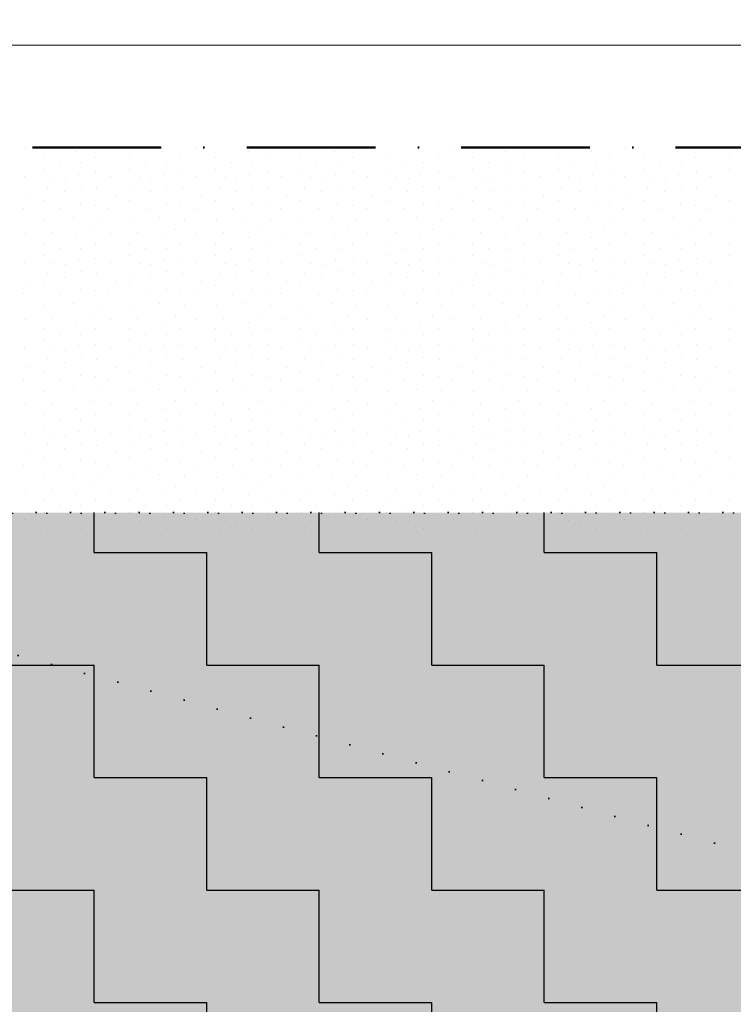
# Model space of a CAD drawing. Header units: millimetres. Extents: x -211955 to 157391, y -241491 to 94238.
# Tile 104 of 138: x 7964 to 9629, y -45416 to -43119. Entities that reach past the tile are written whole.
import ezdxf

# ---------------------------------------------------------------- set-up
doc = ezdxf.new("R2010")
doc.units = ezdxf.units.MM
doc.header["$PDMODE"] = 65
doc.linetypes.add('Cerchovana_1', pattern=[500, 300, -100, 0, -100])
doc.linetypes.add('Teckovana 0.5x_2', pattern=[80, 0, -80])
for name, color, linetype, lineweight in [('XR$2$PŮDORYS 1.NP - STÁVAJÍCÍ_1', 7, 'Continuous', 25), ('XR$3$SITUACE - BOURÁNÍ_1', 7, 'Continuous', 25), ('XR$4$SITUACE - BOURÁNÍ - KOTY_1', 7, 'Continuous', 25)]:
    doc.layers.add(name, color=color, linetype=linetype, lineweight=lineweight)
doc.styles.add('ARIALNARROW', font='ARIALN.TTF')
doc.dimstyles.new('DIMSTYLE_4', dxfattribs={"dimtxt": 250, "dimasz": 300, "dimexe": 0, "dimexo": 0, "dimgap": 125, "dimtad": 2, "dimlfac": 0.001, "dimrnd": 0.05, "dimzin": 4, "dimdsep": 46, "dimtxsty": 'ARIALNARROW', "dimblk1": 'ALL_ML_STRICH', "dimblk2": 'ALL_ML_STRICH', "dimsah": 1, "dimcen": 0, "dimclrd": 6, "dimclre": 6, "dimclrt": 6, "dimadec": 0, "dimazin": 0, "dimtfac": 1, "dimtdec": 0, "dimtix": 1, "dimtmove": 2, "dimatfit": 3, "dimfxl": 0, "dimtzin": 0, "dimlwd": 0, "dimlwe": 18, "dimarcsym": 0})

# ---------------------------------------------------------------- blocks, each defined once
blk = doc.blocks.new('VZOR_0')
at = {"layer": 'XR$3$SITUACE - BOURÁNÍ_1', "color": 204, "linetype": 'Continuous', "lineweight": 13}
for p, q in [((7976.2, -43417.2), (7976.2, -43417.2)), ((8176.2, -43417.2), (8176.2, -43417.2)), ((8376.2, -43417.2), (8376.2, -43417.2)), ((8576.2, -43417.2), (8576.2, -43417.2)), ((8776.2, -43417.2), (8776.2, -43417.2)), ((8976.2, -43417.2), (8976.2, -43417.2)), ((9176.2, -43417.2), (9176.2, -43417.2)), ((9376.2, -43417.2), (9376.2, -43417.2)), ((9576.2, -43417.2), (9576.2, -43417.2)), ((8020, -43440), (8020, -43440)), ((8097.4, -43425.8), (8097.4, -43425.8)), ((8140, -43440), (8140, -43440)), ((8220, -43440), (8220, -43440)), ((8297.4, -43425.8), (8297.4, -43425.8)), ((8340, -43440), (8340, -43440)), ((8420, -43440), (8420, -43440)), ((8497.4, -43425.8), (8497.4, -43425.8)), ((8540, -43440), (8540, -43440)), ((8620, -43440), (8620, -43440)), ((8697.4, -43425.8), (8697.4, -43425.8)), ((8740, -43440), (8740, -43440)), ((8820, -43440), (8820, -43440)), ((8897.4, -43425.8), (8897.4, -43425.8)), ((8940, -43440), (8940, -43440)), ((9020, -43440), (9020, -43440)), ((9097.4, -43425.8), (9097.4, -43425.8)), ((9140, -43440), (9140, -43440)), ((9220, -43440), (9220, -43440)), ((9297.4, -43425.8), (9297.4, -43425.8)), ((9340, -43440), (9340, -43440)), ((9420, -43440), (9420, -43440)), ((9497.4, -43425.8), (9497.4, -43425.8)), ((9540, -43440), (9540, -43440)), ((9620, -43440), (9620, -43440)), ((8020.6, -43468), (8020.6, -43468)), ((8056.8, -43452.4), (8056.8, -43452.4)), ((8106.8, -43453), (8106.8, -43453)), ((8220.6, -43468), (8220.6, -43468)), ((8256.8, -43452.4), (8256.8, -43452.4)), ((8306.8, -43453), (8306.8, -43453)), ((8420.6, -43468), (8420.6, -43468)), ((8456.8, -43452.4), (8456.8, -43452.4)), ((8506.8, -43453), (8506.8, -43453)), ((8620.6, -43468), (8620.6, -43468)), ((8656.8, -43452.4), (8656.8, -43452.4)), ((8706.8, -43453), (8706.8, -43453)), ((8820.6, -43468), (8820.6, -43468)), ((8856.8, -43452.4), (8856.8, -43452.4)), ((8906.8, -43453), (8906.8, -43453)), ((9020.6, -43468), (9020.6, -43468)), ((9056.8, -43452.4), (9056.8, -43452.4)), ((9106.8, -43453), (9106.8, -43453)), ((9220.6, -43468), (9220.6, -43468)), ((9256.8, -43452.4), (9256.8, -43452.4)), ((9306.8, -43453), (9306.8, -43453)), ((9420.6, -43468), (9420.6, -43468)), ((9456.8, -43452.4), (9456.8, -43452.4)), ((9506.8, -43453), (9506.8, -43453)), ((9620.6, -43468), (9620.6, -43468)), ((7975.4, -43484.6), (7975.4, -43484.6)), ((8043.4, -43487.8), (8043.4, -43487.8)), ((8069.8, -43490), (8069.8, -43490)), ((8100, -43480), (8100, -43480)), ((8141.8, -43476.4), (8141.8, -43476.4)), ((8175.4, -43484.6), (8175.4, -43484.6)), ((8243.4, -43487.8), (8243.4, -43487.8)), ((8269.8, -43490), (8269.8, -43490)), ((8300, -43480), (8300, -43480)), ((8341.8, -43476.4), (8341.8, -43476.4)), ((8375.4, -43484.6), (8375.4, -43484.6)), ((8443.4, -43487.8), (8443.4, -43487.8)), ((8469.8, -43490), (8469.8, -43490)), ((8500, -43480), (8500, -43480)), ((8541.8, -43476.4), (8541.8, -43476.4)), ((8575.4, -43484.6), (8575.4, -43484.6)), ((8643.4, -43487.8), (8643.4, -43487.8)), ((8669.8, -43490), (8669.8, -43490)), ((8700, -43480), (8700, -43480)), ((8741.8, -43476.4), (8741.8, -43476.4)), ((8775.4, -43484.6), (8775.4, -43484.6)), ((8843.4, -43487.8), (8843.4, -43487.8)), ((8869.8, -43490), (8869.8, -43490)), ((8900, -43480), (8900, -43480)), ((8941.8, -43476.4), (8941.8, -43476.4)), ((8975.4, -43484.6), (8975.4, -43484.6)), ((9043.4, -43487.8), (9043.4, -43487.8)), ((9069.8, -43490), (9069.8, -43490)), ((9100, -43480), (9100, -43480)), ((9141.8, -43476.4), (9141.8, -43476.4)), ((9175.4, -43484.6), (9175.4, -43484.6)), ((9243.4, -43487.8), (9243.4, -43487.8)), ((9269.8, -43490), (9269.8, -43490)), ((9300, -43480), (9300, -43480)), ((9341.8, -43476.4), (9341.8, -43476.4)), ((9375.4, -43484.6), (9375.4, -43484.6)), ((9443.4, -43487.8), (9443.4, -43487.8)), ((9469.8, -43490), (9469.8, -43490)), ((9500, -43480), (9500, -43480)), ((9541.8, -43476.4), (9541.8, -43476.4)), ((9575.4, -43484.6), (9575.4, -43484.6)), ((8028.8, -43510.4), (8028.8, -43510.4)), ((8107, -43507), (8107, -43507)), ((8142.8, -43511.8), (8142.8, -43511.8)), ((8228.8, -43510.4), (8228.8, -43510.4)), ((8307, -43507), (8307, -43507)), ((8342.8, -43511.8), (8342.8, -43511.8)), ((8428.8, -43510.4), (8428.8, -43510.4)), ((8507, -43507), (8507, -43507)), ((8542.8, -43511.8), (8542.8, -43511.8)), ((8628.8, -43510.4), (8628.8, -43510.4)), ((8707, -43507), (8707, -43507)), ((8742.8, -43511.8), (8742.8, -43511.8)), ((8828.8, -43510.4), (8828.8, -43510.4)), ((8907, -43507), (8907, -43507)), ((8942.8, -43511.8), (8942.8, -43511.8)), ((9028.8, -43510.4), (9028.8, -43510.4)), ((9107, -43507), (9107, -43507)), ((9142.8, -43511.8), (9142.8, -43511.8)), ((9228.8, -43510.4), (9228.8, -43510.4)), ((9307, -43507), (9307, -43507)), ((9342.8, -43511.8), (9342.8, -43511.8)), ((9428.8, -43510.4), (9428.8, -43510.4)), ((9507, -43507), (9507, -43507)), ((9542.8, -43511.8), (9542.8, -43511.8)), ((7987, -43529.6), (7987, -43529.6)), ((8068.8, -43519.8), (8068.8, -43519.8)), ((8187, -43529.6), (8187, -43529.6)), ((8268.8, -43519.8), (8268.8, -43519.8)), ((8387, -43529.6), (8387, -43529.6)), ((8468.8, -43519.8), (8468.8, -43519.8)), ((8587, -43529.6), (8587, -43529.6)), ((8668.8, -43519.8), (8668.8, -43519.8)), ((8787, -43529.6), (8787, -43529.6)), ((8868.8, -43519.8), (8868.8, -43519.8)), ((8987, -43529.6), (8987, -43529.6)), ((9068.8, -43519.8), (9068.8, -43519.8)), ((9187, -43529.6), (9187, -43529.6)), ((9268.8, -43519.8), (9268.8, -43519.8)), ((9387, -43529.6), (9387, -43529.6)), ((9468.8, -43519.8), (9468.8, -43519.8)), ((9587, -43529.6), (9587, -43529.6)), ((7972, -43558.6), (7972, -43558.6)), ((8020, -43540), (8020, -43540)), ((8060, -43560), (8060, -43560)), ((8105.4, -43548.4), (8105.4, -43548.4)), ((8139.8, -43551.8), (8139.8, -43551.8)), ((8172, -43558.6), (8172, -43558.6)), ((8220, -43540), (8220, -43540)), ((8260, -43560), (8260, -43560)), ((8305.4, -43548.4), (8305.4, -43548.4)), ((8339.8, -43551.8), (8339.8, -43551.8)), ((8372, -43558.6), (8372, -43558.6)), ((8420, -43540), (8420, -43540)), ((8460, -43560), (8460, -43560)), ((8505.4, -43548.4), (8505.4, -43548.4)), ((8539.8, -43551.8), (8539.8, -43551.8)), ((8572, -43558.6), (8572, -43558.6)), ((8620, -43540), (8620, -43540)), ((8660, -43560), (8660, -43560)), ((8705.4, -43548.4), (8705.4, -43548.4)), ((8739.8, -43551.8), (8739.8, -43551.8)), ((8772, -43558.6), (8772, -43558.6)), ((8820, -43540), (8820, -43540)), ((8860, -43560), (8860, -43560)), ((8905.4, -43548.4), (8905.4, -43548.4)), ((8939.8, -43551.8), (8939.8, -43551.8)), ((8972, -43558.6), (8972, -43558.6)), ((9020, -43540), (9020, -43540)), ((9060, -43560), (9060, -43560)), ((9105.4, -43548.4), (9105.4, -43548.4)), ((9139.8, -43551.8), (9139.8, -43551.8)), ((9172, -43558.6), (9172, -43558.6)), ((9220, -43540), (9220, -43540)), ((9260, -43560), (9260, -43560)), ((9305.4, -43548.4), (9305.4, -43548.4)), ((9339.8, -43551.8), (9339.8, -43551.8)), ((9372, -43558.6), (9372, -43558.6)), ((9420, -43540), (9420, -43540)), ((9460, -43560), (9460, -43560)), ((9505.4, -43548.4), (9505.4, -43548.4)), ((9539.8, -43551.8), (9539.8, -43551.8)), ((9572, -43558.6), (9572, -43558.6)), ((9620, -43540), (9620, -43540)), ((8090.2, -43580.8), (8090.2, -43580.8)), ((8148.8, -43584.8), (8148.8, -43584.8)), ((8290.2, -43580.8), (8290.2, -43580.8)), ((8348.8, -43584.8), (8348.8, -43584.8)), ((8490.2, -43580.8), (8490.2, -43580.8)), ((8548.8, -43584.8), (8548.8, -43584.8)), ((8690.2, -43580.8), (8690.2, -43580.8)), ((8748.8, -43584.8), (8748.8, -43584.8)), ((8890.2, -43580.8), (8890.2, -43580.8)), ((8948.8, -43584.8), (8948.8, -43584.8)), ((9090.2, -43580.8), (9090.2, -43580.8)), ((9148.8, -43584.8), (9148.8, -43584.8)), ((9290.2, -43580.8), (9290.2, -43580.8)), ((9348.8, -43584.8), (9348.8, -43584.8)), ((9490.2, -43580.8), (9490.2, -43580.8)), ((9548.8, -43584.8), (9548.8, -43584.8)), ((8021.8, -43586), (8021.8, -43586)), ((8221.8, -43586), (8221.8, -43586)), ((8421.8, -43586), (8421.8, -43586)), ((8621.8, -43586), (8621.8, -43586)), ((8821.8, -43586), (8821.8, -43586)), ((9021.8, -43586), (9021.8, -43586)), ((9221.8, -43586), (9221.8, -43586)), ((9421.8, -43586), (9421.8, -43586)), ((9621.8, -43586), (9621.8, -43586)), ((7976.2, -43617.2), (7976.2, -43617.2)), ((8039.6, -43615.6), (8039.6, -43615.6)), ((8097.4, -43625.8), (8097.4, -43625.8)), ((8128, -43608.4), (8128, -43608.4)), ((8176.2, -43617.2), (8176.2, -43617.2)), ((8239.6, -43615.6), (8239.6, -43615.6)), ((8297.4, -43625.8), (8297.4, -43625.8)), ((8328, -43608.4), (8328, -43608.4)), ((8376.2, -43617.2), (8376.2, -43617.2)), ((8439.6, -43615.6), (8439.6, -43615.6)), ((8497.4, -43625.8), (8497.4, -43625.8)), ((8528, -43608.4), (8528, -43608.4)), ((8576.2, -43617.2), (8576.2, -43617.2)), ((8639.6, -43615.6), (8639.6, -43615.6)), ((8697.4, -43625.8), (8697.4, -43625.8)), ((8728, -43608.4), (8728, -43608.4)), ((8776.2, -43617.2), (8776.2, -43617.2)), ((8839.6, -43615.6), (8839.6, -43615.6)), ((8897.4, -43625.8), (8897.4, -43625.8)), ((8928, -43608.4), (8928, -43608.4)), ((8976.2, -43617.2), (8976.2, -43617.2)), ((9039.6, -43615.6), (9039.6, -43615.6)), ((9097.4, -43625.8), (9097.4, -43625.8)), ((9128, -43608.4), (9128, -43608.4)), ((9176.2, -43617.2), (9176.2, -43617.2)), ((9239.6, -43615.6), (9239.6, -43615.6)), ((9297.4, -43625.8), (9297.4, -43625.8)), ((9328, -43608.4), (9328, -43608.4)), ((9376.2, -43617.2), (9376.2, -43617.2)), ((9439.6, -43615.6), (9439.6, -43615.6)), ((9497.4, -43625.8), (9497.4, -43625.8)), ((9528, -43608.4), (9528, -43608.4)), ((9576.2, -43617.2), (9576.2, -43617.2)), ((8020, -43640), (8020, -43640)), ((8056.8, -43652.4), (8056.8, -43652.4)), ((8106.8, -43653), (8106.8, -43653)), ((8140, -43640), (8140, -43640)), ((8220, -43640), (8220, -43640)), ((8256.8, -43652.4), (8256.8, -43652.4)), ((8306.8, -43653), (8306.8, -43653)), ((8340, -43640), (8340, -43640)), ((8420, -43640), (8420, -43640)), ((8456.8, -43652.4), (8456.8, -43652.4)), ((8506.8, -43653), (8506.8, -43653)), ((8540, -43640), (8540, -43640)), ((8620, -43640), (8620, -43640)), ((8656.8, -43652.4), (8656.8, -43652.4)), ((8706.8, -43653), (8706.8, -43653)), ((8740, -43640), (8740, -43640)), ((8820, -43640), (8820, -43640)), ((8856.8, -43652.4), (8856.8, -43652.4)), ((8906.8, -43653), (8906.8, -43653)), ((8940, -43640), (8940, -43640)), ((9020, -43640), (9020, -43640)), ((9056.8, -43652.4), (9056.8, -43652.4)), ((9106.8, -43653), (9106.8, -43653)), ((9140, -43640), (9140, -43640)), ((9220, -43640), (9220, -43640)), ((9256.8, -43652.4), (9256.8, -43652.4)), ((9306.8, -43653), (9306.8, -43653)), ((9340, -43640), (9340, -43640)), ((9420, -43640), (9420, -43640)), ((9456.8, -43652.4), (9456.8, -43652.4)), ((9506.8, -43653), (9506.8, -43653)), ((9540, -43640), (9540, -43640)), ((9620, -43640), (9620, -43640)), ((8020.6, -43668), (8020.6, -43668)), ((8141.8, -43676.4), (8141.8, -43676.4)), ((8220.6, -43668), (8220.6, -43668)), ((8341.8, -43676.4), (8341.8, -43676.4)), ((8420.6, -43668), (8420.6, -43668)), ((8541.8, -43676.4), (8541.8, -43676.4)), ((8620.6, -43668), (8620.6, -43668)), ((8741.8, -43676.4), (8741.8, -43676.4)), ((8820.6, -43668), (8820.6, -43668)), ((8941.8, -43676.4), (8941.8, -43676.4)), ((9020.6, -43668), (9020.6, -43668)), ((9141.8, -43676.4), (9141.8, -43676.4)), ((9220.6, -43668), (9220.6, -43668)), ((9341.8, -43676.4), (9341.8, -43676.4)), ((9420.6, -43668), (9420.6, -43668)), ((9541.8, -43676.4), (9541.8, -43676.4)), ((9620.6, -43668), (9620.6, -43668)), ((7975.4, -43684.6), (7975.4, -43684.6)), ((8043.4, -43687.8), (8043.4, -43687.8)), ((8069.8, -43690), (8069.8, -43690)), ((8100, -43680), (8100, -43680)), ((8175.4, -43684.6), (8175.4, -43684.6)), ((8243.4, -43687.8), (8243.4, -43687.8)), ((8269.8, -43690), (8269.8, -43690)), ((8300, -43680), (8300, -43680)), ((8375.4, -43684.6), (8375.4, -43684.6)), ((8443.4, -43687.8), (8443.4, -43687.8)), ((8469.8, -43690), (8469.8, -43690)), ((8500, -43680), (8500, -43680)), ((8575.4, -43684.6), (8575.4, -43684.6)), ((8643.4, -43687.8), (8643.4, -43687.8)), ((8669.8, -43690), (8669.8, -43690)), ((8700, -43680), (8700, -43680)), ((8775.4, -43684.6), (8775.4, -43684.6)), ((8843.4, -43687.8), (8843.4, -43687.8)), ((8869.8, -43690), (8869.8, -43690)), ((8900, -43680), (8900, -43680)), ((8975.4, -43684.6), (8975.4, -43684.6)), ((9043.4, -43687.8), (9043.4, -43687.8)), ((9069.8, -43690), (9069.8, -43690)), ((9100, -43680), (9100, -43680)), ((9175.4, -43684.6), (9175.4, -43684.6)), ((9243.4, -43687.8), (9243.4, -43687.8)), ((9269.8, -43690), (9269.8, -43690)), ((9300, -43680), (9300, -43680)), ((9375.4, -43684.6), (9375.4, -43684.6)), ((9443.4, -43687.8), (9443.4, -43687.8)), ((9469.8, -43690), (9469.8, -43690)), ((9500, -43680), (9500, -43680)), ((9575.4, -43684.6), (9575.4, -43684.6)), ((8028.8, -43710.4), (8028.8, -43710.4)), ((8068.8, -43719.8), (8068.8, -43719.8)), ((8107, -43707), (8107, -43707)), ((8142.8, -43711.8), (8142.8, -43711.8)), ((8228.8, -43710.4), (8228.8, -43710.4)), ((8268.8, -43719.8), (8268.8, -43719.8)), ((8307, -43707), (8307, -43707)), ((8342.8, -43711.8), (8342.8, -43711.8)), ((8428.8, -43710.4), (8428.8, -43710.4)), ((8468.8, -43719.8), (8468.8, -43719.8)), ((8507, -43707), (8507, -43707)), ((8542.8, -43711.8), (8542.8, -43711.8)), ((8628.8, -43710.4), (8628.8, -43710.4)), ((8668.8, -43719.8), (8668.8, -43719.8)), ((8707, -43707), (8707, -43707)), ((8742.8, -43711.8), (8742.8, -43711.8)), ((8828.8, -43710.4), (8828.8, -43710.4)), ((8868.8, -43719.8), (8868.8, -43719.8)), ((8907, -43707), (8907, -43707)), ((8942.8, -43711.8), (8942.8, -43711.8)), ((9028.8, -43710.4), (9028.8, -43710.4)), ((9068.8, -43719.8), (9068.8, -43719.8)), ((9107, -43707), (9107, -43707)), ((9142.8, -43711.8), (9142.8, -43711.8)), ((9228.8, -43710.4), (9228.8, -43710.4)), ((9268.8, -43719.8), (9268.8, -43719.8)), ((9307, -43707), (9307, -43707)), ((9342.8, -43711.8), (9342.8, -43711.8)), ((9428.8, -43710.4), (9428.8, -43710.4)), ((9468.8, -43719.8), (9468.8, -43719.8)), ((9507, -43707), (9507, -43707)), ((9542.8, -43711.8), (9542.8, -43711.8)), ((7987, -43729.6), (7987, -43729.6)), ((8020, -43740), (8020, -43740)), ((8187, -43729.6), (8187, -43729.6)), ((8220, -43740), (8220, -43740)), ((8387, -43729.6), (8387, -43729.6)), ((8420, -43740), (8420, -43740)), ((8587, -43729.6), (8587, -43729.6)), ((8620, -43740), (8620, -43740)), ((8787, -43729.6), (8787, -43729.6)), ((8820, -43740), (8820, -43740)), ((8987, -43729.6), (8987, -43729.6)), ((9020, -43740), (9020, -43740)), ((9187, -43729.6), (9187, -43729.6)), ((9220, -43740), (9220, -43740)), ((9387, -43729.6), (9387, -43729.6)), ((9420, -43740), (9420, -43740)), ((9587, -43729.6), (9587, -43729.6)), ((9620, -43740), (9620, -43740)), ((7972, -43758.6), (7972, -43758.6)), ((8060, -43760), (8060, -43760)), ((8105.4, -43748.4), (8105.4, -43748.4)), ((8139.8, -43751.8), (8139.8, -43751.8)), ((8172, -43758.6), (8172, -43758.6)), ((8260, -43760), (8260, -43760)), ((8305.4, -43748.4), (8305.4, -43748.4)), ((8339.8, -43751.8), (8339.8, -43751.8)), ((8372, -43758.6), (8372, -43758.6)), ((8460, -43760), (8460, -43760)), ((8505.4, -43748.4), (8505.4, -43748.4)), ((8539.8, -43751.8), (8539.8, -43751.8)), ((8572, -43758.6), (8572, -43758.6)), ((8660, -43760), (8660, -43760)), ((8705.4, -43748.4), (8705.4, -43748.4)), ((8739.8, -43751.8), (8739.8, -43751.8)), ((8772, -43758.6), (8772, -43758.6)), ((8860, -43760), (8860, -43760)), ((8905.4, -43748.4), (8905.4, -43748.4)), ((8939.8, -43751.8), (8939.8, -43751.8)), ((8972, -43758.6), (8972, -43758.6)), ((9060, -43760), (9060, -43760)), ((9105.4, -43748.4), (9105.4, -43748.4)), ((9139.8, -43751.8), (9139.8, -43751.8)), ((9172, -43758.6), (9172, -43758.6)), ((9260, -43760), (9260, -43760)), ((9305.4, -43748.4), (9305.4, -43748.4)), ((9339.8, -43751.8), (9339.8, -43751.8)), ((9372, -43758.6), (9372, -43758.6)), ((9460, -43760), (9460, -43760)), ((9505.4, -43748.4), (9505.4, -43748.4)), ((9539.8, -43751.8), (9539.8, -43751.8)), ((9572, -43758.6), (9572, -43758.6)), ((8021.8, -43786), (8021.8, -43786)), ((8090.2, -43780.8), (8090.2, -43780.8)), ((8148.8, -43784.8), (8148.8, -43784.8)), ((8221.8, -43786), (8221.8, -43786)), ((8290.2, -43780.8), (8290.2, -43780.8)), ((8348.8, -43784.8), (8348.8, -43784.8)), ((8421.8, -43786), (8421.8, -43786)), ((8490.2, -43780.8), (8490.2, -43780.8)), ((8548.8, -43784.8), (8548.8, -43784.8)), ((8621.8, -43786), (8621.8, -43786)), ((8690.2, -43780.8), (8690.2, -43780.8)), ((8748.8, -43784.8), (8748.8, -43784.8)), ((8821.8, -43786), (8821.8, -43786)), ((8890.2, -43780.8), (8890.2, -43780.8)), ((8948.8, -43784.8), (8948.8, -43784.8)), ((9021.8, -43786), (9021.8, -43786)), ((9090.2, -43780.8), (9090.2, -43780.8)), ((9148.8, -43784.8), (9148.8, -43784.8)), ((9221.8, -43786), (9221.8, -43786)), ((9290.2, -43780.8), (9290.2, -43780.8)), ((9348.8, -43784.8), (9348.8, -43784.8)), ((9421.8, -43786), (9421.8, -43786)), ((9490.2, -43780.8), (9490.2, -43780.8)), ((9548.8, -43784.8), (9548.8, -43784.8)), ((9621.8, -43786), (9621.8, -43786)), ((8128, -43808.4), (8128, -43808.4)), ((8328, -43808.4), (8328, -43808.4)), ((8528, -43808.4), (8528, -43808.4)), ((8728, -43808.4), (8728, -43808.4)), ((8928, -43808.4), (8928, -43808.4)), ((9128, -43808.4), (9128, -43808.4)), ((9328, -43808.4), (9328, -43808.4)), ((9528, -43808.4), (9528, -43808.4)), ((7976.2, -43817.2), (7976.2, -43817.2)), ((8039.6, -43815.6), (8039.6, -43815.6)), ((8097.4, -43825.8), (8097.4, -43825.8)), ((8176.2, -43817.2), (8176.2, -43817.2)), ((8239.6, -43815.6), (8239.6, -43815.6)), ((8297.4, -43825.8), (8297.4, -43825.8)), ((8376.2, -43817.2), (8376.2, -43817.2)), ((8439.6, -43815.6), (8439.6, -43815.6)), ((8497.4, -43825.8), (8497.4, -43825.8)), ((8576.2, -43817.2), (8576.2, -43817.2)), ((8639.6, -43815.6), (8639.6, -43815.6)), ((8697.4, -43825.8), (8697.4, -43825.8)), ((8776.2, -43817.2), (8776.2, -43817.2)), ((8839.6, -43815.6), (8839.6, -43815.6)), ((8897.4, -43825.8), (8897.4, -43825.8)), ((8976.2, -43817.2), (8976.2, -43817.2)), ((9039.6, -43815.6), (9039.6, -43815.6)), ((9097.4, -43825.8), (9097.4, -43825.8)), ((9176.2, -43817.2), (9176.2, -43817.2)), ((9239.6, -43815.6), (9239.6, -43815.6)), ((9297.4, -43825.8), (9297.4, -43825.8)), ((9376.2, -43817.2), (9376.2, -43817.2)), ((9439.6, -43815.6), (9439.6, -43815.6)), ((9497.4, -43825.8), (9497.4, -43825.8)), ((9576.2, -43817.2), (9576.2, -43817.2)), ((8020, -43840), (8020, -43840)), ((8056.8, -43852.4), (8056.8, -43852.4)), ((8106.8, -43853), (8106.8, -43853)), ((8140, -43840), (8140, -43840)), ((8220, -43840), (8220, -43840)), ((8256.8, -43852.4), (8256.8, -43852.4)), ((8306.8, -43853), (8306.8, -43853)), ((8340, -43840), (8340, -43840)), ((8420, -43840), (8420, -43840)), ((8456.8, -43852.4), (8456.8, -43852.4)), ((8506.8, -43853), (8506.8, -43853)), ((8540, -43840), (8540, -43840)), ((8620, -43840), (8620, -43840)), ((8656.8, -43852.4), (8656.8, -43852.4)), ((8706.8, -43853), (8706.8, -43853)), ((8740, -43840), (8740, -43840)), ((8820, -43840), (8820, -43840)), ((8856.8, -43852.4), (8856.8, -43852.4)), ((8906.8, -43853), (8906.8, -43853)), ((8940, -43840), (8940, -43840)), ((9020, -43840), (9020, -43840)), ((9056.8, -43852.4), (9056.8, -43852.4)), ((9106.8, -43853), (9106.8, -43853)), ((9140, -43840), (9140, -43840)), ((9220, -43840), (9220, -43840)), ((9256.8, -43852.4), (9256.8, -43852.4)), ((9306.8, -43853), (9306.8, -43853)), ((9340, -43840), (9340, -43840)), ((9420, -43840), (9420, -43840)), ((9456.8, -43852.4), (9456.8, -43852.4)), ((9506.8, -43853), (9506.8, -43853)), ((9540, -43840), (9540, -43840)), ((9620, -43840), (9620, -43840)), ((8020.6, -43868), (8020.6, -43868)), ((8100, -43880), (8100, -43880)), ((8141.8, -43876.4), (8141.8, -43876.4)), ((8220.6, -43868), (8220.6, -43868)), ((8300, -43880), (8300, -43880)), ((8341.8, -43876.4), (8341.8, -43876.4)), ((8420.6, -43868), (8420.6, -43868)), ((8500, -43880), (8500, -43880)), ((8541.8, -43876.4), (8541.8, -43876.4)), ((8620.6, -43868), (8620.6, -43868)), ((8700, -43880), (8700, -43880)), ((8741.8, -43876.4), (8741.8, -43876.4)), ((8820.6, -43868), (8820.6, -43868)), ((8900, -43880), (8900, -43880)), ((8941.8, -43876.4), (8941.8, -43876.4)), ((9020.6, -43868), (9020.6, -43868)), ((9100, -43880), (9100, -43880)), ((9141.8, -43876.4), (9141.8, -43876.4)), ((9220.6, -43868), (9220.6, -43868)), ((9300, -43880), (9300, -43880)), ((9341.8, -43876.4), (9341.8, -43876.4)), ((9420.6, -43868), (9420.6, -43868)), ((9500, -43880), (9500, -43880)), ((9541.8, -43876.4), (9541.8, -43876.4)), ((9620.6, -43868), (9620.6, -43868)), ((7975.4, -43884.6), (7975.4, -43884.6)), ((8043.4, -43887.8), (8043.4, -43887.8)), ((8069.8, -43890), (8069.8, -43890)), ((8175.4, -43884.6), (8175.4, -43884.6)), ((8243.4, -43887.8), (8243.4, -43887.8)), ((8269.8, -43890), (8269.8, -43890)), ((8375.4, -43884.6), (8375.4, -43884.6)), ((8443.4, -43887.8), (8443.4, -43887.8)), ((8469.8, -43890), (8469.8, -43890)), ((8575.4, -43884.6), (8575.4, -43884.6)), ((8643.4, -43887.8), (8643.4, -43887.8)), ((8669.8, -43890), (8669.8, -43890)), ((8775.4, -43884.6), (8775.4, -43884.6)), ((8843.4, -43887.8), (8843.4, -43887.8)), ((8869.8, -43890), (8869.8, -43890)), ((8975.4, -43884.6), (8975.4, -43884.6)), ((9043.4, -43887.8), (9043.4, -43887.8)), ((9069.8, -43890), (9069.8, -43890)), ((9175.4, -43884.6), (9175.4, -43884.6)), ((9243.4, -43887.8), (9243.4, -43887.8)), ((9269.8, -43890), (9269.8, -43890)), ((9375.4, -43884.6), (9375.4, -43884.6)), ((9443.4, -43887.8), (9443.4, -43887.8)), ((9469.8, -43890), (9469.8, -43890)), ((9575.4, -43884.6), (9575.4, -43884.6)), ((7987, -43929.6), (7987, -43929.6)), ((8028.8, -43910.4), (8028.8, -43910.4)), ((8068.8, -43919.8), (8068.8, -43919.8)), ((8107, -43907), (8107, -43907)), ((8142.8, -43911.8), (8142.8, -43911.8)), ((8187, -43929.6), (8187, -43929.6)), ((8228.8, -43910.4), (8228.8, -43910.4)), ((8268.8, -43919.8), (8268.8, -43919.8)), ((8307, -43907), (8307, -43907)), ((8342.8, -43911.8), (8342.8, -43911.8)), ((8387, -43929.6), (8387, -43929.6)), ((8428.8, -43910.4), (8428.8, -43910.4)), ((8468.8, -43919.8), (8468.8, -43919.8)), ((8507, -43907), (8507, -43907)), ((8542.8, -43911.8), (8542.8, -43911.8)), ((8587, -43929.6), (8587, -43929.6)), ((8628.8, -43910.4), (8628.8, -43910.4)), ((8668.8, -43919.8), (8668.8, -43919.8)), ((8707, -43907), (8707, -43907)), ((8742.8, -43911.8), (8742.8, -43911.8)), ((8787, -43929.6), (8787, -43929.6)), ((8828.8, -43910.4), (8828.8, -43910.4)), ((8868.8, -43919.8), (8868.8, -43919.8)), ((8907, -43907), (8907, -43907)), ((8942.8, -43911.8), (8942.8, -43911.8)), ((8987, -43929.6), (8987, -43929.6)), ((9028.8, -43910.4), (9028.8, -43910.4)), ((9068.8, -43919.8), (9068.8, -43919.8)), ((9107, -43907), (9107, -43907)), ((9142.8, -43911.8), (9142.8, -43911.8)), ((9187, -43929.6), (9187, -43929.6)), ((9228.8, -43910.4), (9228.8, -43910.4)), ((9268.8, -43919.8), (9268.8, -43919.8)), ((9307, -43907), (9307, -43907)), ((9342.8, -43911.8), (9342.8, -43911.8)), ((9387, -43929.6), (9387, -43929.6)), ((9428.8, -43910.4), (9428.8, -43910.4)), ((9468.8, -43919.8), (9468.8, -43919.8)), ((9507, -43907), (9507, -43907)), ((9542.8, -43911.8), (9542.8, -43911.8)), ((9587, -43929.6), (9587, -43929.6)), ((8020, -43940), (8020, -43940)), ((8105.4, -43948.4), (8105.4, -43948.4)), ((8139.8, -43951.8), (8139.8, -43951.8)), ((8220, -43940), (8220, -43940)), ((8305.4, -43948.4), (8305.4, -43948.4)), ((8339.8, -43951.8), (8339.8, -43951.8)), ((8420, -43940), (8420, -43940)), ((8505.4, -43948.4), (8505.4, -43948.4)), ((8539.8, -43951.8), (8539.8, -43951.8)), ((8620, -43940), (8620, -43940)), ((8705.4, -43948.4), (8705.4, -43948.4)), ((8739.8, -43951.8), (8739.8, -43951.8)), ((8820, -43940), (8820, -43940)), ((8905.4, -43948.4), (8905.4, -43948.4)), ((8939.8, -43951.8), (8939.8, -43951.8)), ((9020, -43940), (9020, -43940)), ((9105.4, -43948.4), (9105.4, -43948.4)), ((9139.8, -43951.8), (9139.8, -43951.8)), ((9220, -43940), (9220, -43940)), ((9305.4, -43948.4), (9305.4, -43948.4)), ((9339.8, -43951.8), (9339.8, -43951.8)), ((9420, -43940), (9420, -43940)), ((9505.4, -43948.4), (9505.4, -43948.4)), ((9539.8, -43951.8), (9539.8, -43951.8)), ((9620, -43940), (9620, -43940)), ((7972, -43958.6), (7972, -43958.6)), ((8060, -43960), (8060, -43960)), ((8172, -43958.6), (8172, -43958.6)), ((8260, -43960), (8260, -43960)), ((8372, -43958.6), (8372, -43958.6)), ((8460, -43960), (8460, -43960)), ((8572, -43958.6), (8572, -43958.6)), ((8660, -43960), (8660, -43960)), ((8772, -43958.6), (8772, -43958.6)), ((8860, -43960), (8860, -43960)), ((8972, -43958.6), (8972, -43958.6)), ((9060, -43960), (9060, -43960)), ((9172, -43958.6), (9172, -43958.6)), ((9260, -43960), (9260, -43960)), ((9372, -43958.6), (9372, -43958.6)), ((9460, -43960), (9460, -43960)), ((9572, -43958.6), (9572, -43958.6)), ((8021.8, -43986), (8021.8, -43986)), ((8090.2, -43980.8), (8090.2, -43980.8)), ((8148.8, -43984.8), (8148.8, -43984.8)), ((8221.8, -43986), (8221.8, -43986)), ((8290.2, -43980.8), (8290.2, -43980.8)), ((8348.8, -43984.8), (8348.8, -43984.8)), ((8421.8, -43986), (8421.8, -43986)), ((8490.2, -43980.8), (8490.2, -43980.8)), ((8548.8, -43984.8), (8548.8, -43984.8)), ((8621.8, -43986), (8621.8, -43986)), ((8690.2, -43980.8), (8690.2, -43980.8)), ((8748.8, -43984.8), (8748.8, -43984.8)), ((8821.8, -43986), (8821.8, -43986)), ((8890.2, -43980.8), (8890.2, -43980.8)), ((8948.8, -43984.8), (8948.8, -43984.8)), ((9021.8, -43986), (9021.8, -43986)), ((9090.2, -43980.8), (9090.2, -43980.8)), ((9148.8, -43984.8), (9148.8, -43984.8)), ((9221.8, -43986), (9221.8, -43986)), ((9290.2, -43980.8), (9290.2, -43980.8)), ((9348.8, -43984.8), (9348.8, -43984.8)), ((9421.8, -43986), (9421.8, -43986)), ((9490.2, -43980.8), (9490.2, -43980.8)), ((9548.8, -43984.8), (9548.8, -43984.8)), ((9621.8, -43986), (9621.8, -43986)), ((7976.2, -44017.2), (7976.2, -44017.2)), ((8039.6, -44015.6), (8039.6, -44015.6)), ((8128, -44008.4), (8128, -44008.4)), ((8176.2, -44017.2), (8176.2, -44017.2)), ((8239.6, -44015.6), (8239.6, -44015.6)), ((8328, -44008.4), (8328, -44008.4)), ((8376.2, -44017.2), (8376.2, -44017.2)), ((8439.6, -44015.6), (8439.6, -44015.6)), ((8528, -44008.4), (8528, -44008.4)), ((8576.2, -44017.2), (8576.2, -44017.2)), ((8639.6, -44015.6), (8639.6, -44015.6)), ((8728, -44008.4), (8728, -44008.4)), ((8776.2, -44017.2), (8776.2, -44017.2)), ((8839.6, -44015.6), (8839.6, -44015.6)), ((8928, -44008.4), (8928, -44008.4)), ((8976.2, -44017.2), (8976.2, -44017.2)), ((9039.6, -44015.6), (9039.6, -44015.6)), ((9128, -44008.4), (9128, -44008.4)), ((9176.2, -44017.2), (9176.2, -44017.2)), ((9239.6, -44015.6), (9239.6, -44015.6)), ((9328, -44008.4), (9328, -44008.4)), ((9376.2, -44017.2), (9376.2, -44017.2)), ((9439.6, -44015.6), (9439.6, -44015.6)), ((9528, -44008.4), (9528, -44008.4)), ((9576.2, -44017.2), (9576.2, -44017.2)), ((8020, -44040), (8020, -44040)), ((8097.4, -44025.8), (8097.4, -44025.8)), ((8140, -44040), (8140, -44040)), ((8220, -44040), (8220, -44040)), ((8297.4, -44025.8), (8297.4, -44025.8)), ((8340, -44040), (8340, -44040)), ((8420, -44040), (8420, -44040)), ((8497.4, -44025.8), (8497.4, -44025.8)), ((8540, -44040), (8540, -44040)), ((8620, -44040), (8620, -44040)), ((8697.4, -44025.8), (8697.4, -44025.8)), ((8740, -44040), (8740, -44040)), ((8820, -44040), (8820, -44040)), ((8897.4, -44025.8), (8897.4, -44025.8)), ((8940, -44040), (8940, -44040)), ((9020, -44040), (9020, -44040)), ((9097.4, -44025.8), (9097.4, -44025.8)), ((9140, -44040), (9140, -44040)), ((9220, -44040), (9220, -44040)), ((9297.4, -44025.8), (9297.4, -44025.8)), ((9340, -44040), (9340, -44040)), ((9420, -44040), (9420, -44040)), ((9497.4, -44025.8), (9497.4, -44025.8)), ((9540, -44040), (9540, -44040)), ((9620, -44040), (9620, -44040)), ((8056.8, -44052.4), (8056.8, -44052.4)), ((8106.8, -44053), (8106.8, -44053)), ((8256.8, -44052.4), (8256.8, -44052.4)), ((8306.8, -44053), (8306.8, -44053)), ((8456.8, -44052.4), (8456.8, -44052.4)), ((8506.8, -44053), (8506.8, -44053)), ((8656.8, -44052.4), (8656.8, -44052.4)), ((8706.8, -44053), (8706.8, -44053)), ((8856.8, -44052.4), (8856.8, -44052.4)), ((8906.8, -44053), (8906.8, -44053)), ((9056.8, -44052.4), (9056.8, -44052.4)), ((9106.8, -44053), (9106.8, -44053)), ((9256.8, -44052.4), (9256.8, -44052.4)), ((9306.8, -44053), (9306.8, -44053)), ((9456.8, -44052.4), (9456.8, -44052.4)), ((9506.8, -44053), (9506.8, -44053)), ((7975.4, -44084.6), (7975.4, -44084.6)), ((8020.6, -44068), (8020.6, -44068)), ((8043.4, -44087.8), (8043.4, -44087.8)), ((8069.8, -44090), (8069.8, -44090)), ((8100, -44080), (8100, -44080)), ((8141.8, -44076.4), (8141.8, -44076.4)), ((8175.4, -44084.6), (8175.4, -44084.6)), ((8220.6, -44068), (8220.6, -44068)), ((8243.4, -44087.8), (8243.4, -44087.8)), ((8269.8, -44090), (8269.8, -44090)), ((8300, -44080), (8300, -44080)), ((8341.8, -44076.4), (8341.8, -44076.4)), ((8375.4, -44084.6), (8375.4, -44084.6)), ((8420.6, -44068), (8420.6, -44068)), ((8443.4, -44087.8), (8443.4, -44087.8)), ((8469.8, -44090), (8469.8, -44090)), ((8500, -44080), (8500, -44080)), ((8541.8, -44076.4), (8541.8, -44076.4)), ((8575.4, -44084.6), (8575.4, -44084.6)), ((8620.6, -44068), (8620.6, -44068)), ((8643.4, -44087.8), (8643.4, -44087.8)), ((8669.8, -44090), (8669.8, -44090)), ((8700, -44080), (8700, -44080)), ((8741.8, -44076.4), (8741.8, -44076.4)), ((8775.4, -44084.6), (8775.4, -44084.6)), ((8820.6, -44068), (8820.6, -44068)), ((8843.4, -44087.8), (8843.4, -44087.8)), ((8869.8, -44090), (8869.8, -44090)), ((8900, -44080), (8900, -44080)), ((8941.8, -44076.4), (8941.8, -44076.4)), ((8975.4, -44084.6), (8975.4, -44084.6)), ((9020.6, -44068), (9020.6, -44068)), ((9043.4, -44087.8), (9043.4, -44087.8)), ((9069.8, -44090), (9069.8, -44090)), ((9100, -44080), (9100, -44080)), ((9141.8, -44076.4), (9141.8, -44076.4)), ((9175.4, -44084.6), (9175.4, -44084.6)), ((9220.6, -44068), (9220.6, -44068)), ((9243.4, -44087.8), (9243.4, -44087.8)), ((9269.8, -44090), (9269.8, -44090)), ((9300, -44080), (9300, -44080)), ((9341.8, -44076.4), (9341.8, -44076.4)), ((9375.4, -44084.6), (9375.4, -44084.6)), ((9420.6, -44068), (9420.6, -44068)), ((9443.4, -44087.8), (9443.4, -44087.8)), ((9469.8, -44090), (9469.8, -44090)), ((9500, -44080), (9500, -44080)), ((9541.8, -44076.4), (9541.8, -44076.4)), ((9575.4, -44084.6), (9575.4, -44084.6)), ((9620.6, -44068), (9620.6, -44068)), ((8028.8, -44110.4), (8028.8, -44110.4)), ((8107, -44107), (8107, -44107)), ((8142.8, -44111.8), (8142.8, -44111.8)), ((8228.8, -44110.4), (8228.8, -44110.4)), ((8307, -44107), (8307, -44107)), ((8342.8, -44111.8), (8342.8, -44111.8)), ((8428.8, -44110.4), (8428.8, -44110.4)), ((8507, -44107), (8507, -44107)), ((8542.8, -44111.8), (8542.8, -44111.8)), ((8628.8, -44110.4), (8628.8, -44110.4)), ((8707, -44107), (8707, -44107)), ((8742.8, -44111.8), (8742.8, -44111.8)), ((8828.8, -44110.4), (8828.8, -44110.4)), ((8907, -44107), (8907, -44107)), ((8942.8, -44111.8), (8942.8, -44111.8)), ((9028.8, -44110.4), (9028.8, -44110.4)), ((9107, -44107), (9107, -44107)), ((9142.8, -44111.8), (9142.8, -44111.8)), ((9228.8, -44110.4), (9228.8, -44110.4)), ((9307, -44107), (9307, -44107)), ((9342.8, -44111.8), (9342.8, -44111.8)), ((9428.8, -44110.4), (9428.8, -44110.4)), ((9507, -44107), (9507, -44107)), ((9542.8, -44111.8), (9542.8, -44111.8)), ((7987, -44129.6), (7987, -44129.6)), ((8068.8, -44119.8), (8068.8, -44119.8)), ((8187, -44129.6), (8187, -44129.6)), ((8268.8, -44119.8), (8268.8, -44119.8)), ((8387, -44129.6), (8387, -44129.6)), ((8468.8, -44119.8), (8468.8, -44119.8)), ((8587, -44129.6), (8587, -44129.6)), ((8668.8, -44119.8), (8668.8, -44119.8)), ((8787, -44129.6), (8787, -44129.6)), ((8868.8, -44119.8), (8868.8, -44119.8)), ((8987, -44129.6), (8987, -44129.6)), ((9068.8, -44119.8), (9068.8, -44119.8)), ((9187, -44129.6), (9187, -44129.6)), ((9268.8, -44119.8), (9268.8, -44119.8)), ((9387, -44129.6), (9387, -44129.6)), ((9468.8, -44119.8), (9468.8, -44119.8)), ((9587, -44129.6), (9587, -44129.6)), ((7972, -44158.6), (7972, -44158.6)), ((8020, -44140), (8020, -44140)), ((8105.4, -44148.4), (8105.4, -44148.4)), ((8139.8, -44151.8), (8139.8, -44151.8)), ((8172, -44158.6), (8172, -44158.6)), ((8220, -44140), (8220, -44140)), ((8305.4, -44148.4), (8305.4, -44148.4)), ((8339.8, -44151.8), (8339.8, -44151.8)), ((8372, -44158.6), (8372, -44158.6)), ((8420, -44140), (8420, -44140)), ((8505.4, -44148.4), (8505.4, -44148.4)), ((8539.8, -44151.8), (8539.8, -44151.8)), ((8572, -44158.6), (8572, -44158.6)), ((8620, -44140), (8620, -44140)), ((8705.4, -44148.4), (8705.4, -44148.4)), ((8739.8, -44151.8), (8739.8, -44151.8)), ((8772, -44158.6), (8772, -44158.6)), ((8820, -44140), (8820, -44140)), ((8905.4, -44148.4), (8905.4, -44148.4)), ((8939.8, -44151.8), (8939.8, -44151.8)), ((8972, -44158.6), (8972, -44158.6)), ((9020, -44140), (9020, -44140)), ((9105.4, -44148.4), (9105.4, -44148.4)), ((9139.8, -44151.8), (9139.8, -44151.8)), ((9172, -44158.6), (9172, -44158.6)), ((9220, -44140), (9220, -44140)), ((9305.4, -44148.4), (9305.4, -44148.4)), ((9339.8, -44151.8), (9339.8, -44151.8)), ((9372, -44158.6), (9372, -44158.6)), ((9420, -44140), (9420, -44140)), ((9505.4, -44148.4), (9505.4, -44148.4)), ((9539.8, -44151.8), (9539.8, -44151.8)), ((9572, -44158.6), (9572, -44158.6)), ((9620, -44140), (9620, -44140)), ((8060, -44160), (8060, -44160)), ((8090.2, -44180.8), (8090.2, -44180.8)), ((8260, -44160), (8260, -44160)), ((8290.2, -44180.8), (8290.2, -44180.8)), ((8460, -44160), (8460, -44160)), ((8490.2, -44180.8), (8490.2, -44180.8)), ((8660, -44160), (8660, -44160)), ((8690.2, -44180.8), (8690.2, -44180.8)), ((8860, -44160), (8860, -44160)), ((8890.2, -44180.8), (8890.2, -44180.8)), ((9060, -44160), (9060, -44160)), ((9090.2, -44180.8), (9090.2, -44180.8)), ((9260, -44160), (9260, -44160)), ((9290.2, -44180.8), (9290.2, -44180.8)), ((9460, -44160), (9460, -44160)), ((9490.2, -44180.8), (9490.2, -44180.8)), ((8021.8, -44186), (8021.8, -44186)), ((8148.8, -44184.8), (8148.8, -44184.8)), ((8221.8, -44186), (8221.8, -44186)), ((8348.8, -44184.8), (8348.8, -44184.8)), ((8421.8, -44186), (8421.8, -44186)), ((8548.8, -44184.8), (8548.8, -44184.8)), ((8621.8, -44186), (8621.8, -44186)), ((8748.8, -44184.8), (8748.8, -44184.8)), ((8821.8, -44186), (8821.8, -44186)), ((8948.8, -44184.8), (8948.8, -44184.8)), ((9021.8, -44186), (9021.8, -44186)), ((9148.8, -44184.8), (9148.8, -44184.8)), ((9221.8, -44186), (9221.8, -44186)), ((9348.8, -44184.8), (9348.8, -44184.8)), ((9421.8, -44186), (9421.8, -44186)), ((9548.8, -44184.8), (9548.8, -44184.8)), ((9621.8, -44186), (9621.8, -44186)), ((7976.2, -44217.2), (7976.2, -44217.2)), ((8039.6, -44215.6), (8039.6, -44215.6)), ((8097.4, -44225.8), (8097.4, -44225.8)), ((8128, -44208.4), (8128, -44208.4)), ((8176.2, -44217.2), (8176.2, -44217.2)), ((8239.6, -44215.6), (8239.6, -44215.6)), ((8297.4, -44225.8), (8297.4, -44225.8)), ((8328, -44208.4), (8328, -44208.4)), ((8376.2, -44217.2), (8376.2, -44217.2)), ((8439.6, -44215.6), (8439.6, -44215.6)), ((8497.4, -44225.8), (8497.4, -44225.8)), ((8528, -44208.4), (8528, -44208.4)), ((8576.2, -44217.2), (8576.2, -44217.2)), ((8639.6, -44215.6), (8639.6, -44215.6)), ((8697.4, -44225.8), (8697.4, -44225.8)), ((8728, -44208.4), (8728, -44208.4)), ((8776.2, -44217.2), (8776.2, -44217.2)), ((8839.6, -44215.6), (8839.6, -44215.6)), ((8897.4, -44225.8), (8897.4, -44225.8)), ((8928, -44208.4), (8928, -44208.4)), ((8976.2, -44217.2), (8976.2, -44217.2)), ((9039.6, -44215.6), (9039.6, -44215.6)), ((9097.4, -44225.8), (9097.4, -44225.8)), ((9128, -44208.4), (9128, -44208.4)), ((9176.2, -44217.2), (9176.2, -44217.2)), ((9239.6, -44215.6), (9239.6, -44215.6)), ((9297.4, -44225.8), (9297.4, -44225.8)), ((9328, -44208.4), (9328, -44208.4)), ((9376.2, -44217.2), (9376.2, -44217.2)), ((9439.6, -44215.6), (9439.6, -44215.6)), ((9497.4, -44225.8), (9497.4, -44225.8)), ((9528, -44208.4), (9528, -44208.4)), ((9576.2, -44217.2), (9576.2, -44217.2)), ((8020, -44240), (8020, -44240)), ((8140, -44240), (8140, -44240)), ((8220, -44240), (8220, -44240)), ((8340, -44240), (8340, -44240)), ((8420, -44240), (8420, -44240)), ((8540, -44240), (8540, -44240)), ((8620, -44240), (8620, -44240)), ((8740, -44240), (8740, -44240)), ((8820, -44240), (8820, -44240)), ((8940, -44240), (8940, -44240)), ((9020, -44240), (9020, -44240)), ((9140, -44240), (9140, -44240)), ((9220, -44240), (9220, -44240)), ((9340, -44240), (9340, -44240)), ((9420, -44240), (9420, -44240)), ((9540, -44240), (9540, -44240)), ((9620, -44240), (9620, -44240)), ((8020.6, -44268), (8020.6, -44268)), ((8056.8, -44252.4), (8056.8, -44252.4)), ((8106.8, -44253), (8106.8, -44253)), ((8220.6, -44268), (8220.6, -44268)), ((8256.8, -44252.4), (8256.8, -44252.4)), ((8306.8, -44253), (8306.8, -44253)), ((8420.6, -44268), (8420.6, -44268)), ((8456.8, -44252.4), (8456.8, -44252.4)), ((8506.8, -44253), (8506.8, -44253)), ((8620.6, -44268), (8620.6, -44268)), ((8656.8, -44252.4), (8656.8, -44252.4)), ((8706.8, -44253), (8706.8, -44253)), ((8820.6, -44268), (8820.6, -44268)), ((8856.8, -44252.4), (8856.8, -44252.4)), ((8906.8, -44253), (8906.8, -44253)), ((9020.6, -44268), (9020.6, -44268)), ((9056.8, -44252.4), (9056.8, -44252.4)), ((9106.8, -44253), (9106.8, -44253)), ((9220.6, -44268), (9220.6, -44268)), ((9256.8, -44252.4), (9256.8, -44252.4)), ((9306.8, -44253), (9306.8, -44253)), ((9420.6, -44268), (9420.6, -44268)), ((9456.8, -44252.4), (9456.8, -44252.4)), ((9506.8, -44253), (9506.8, -44253)), ((9620.6, -44268), (9620.6, -44268)), ((7975.4, -44284.6), (7975.4, -44284.6)), ((8043.4, -44287.8), (8043.4, -44287.8)), ((8069.8, -44290), (8069.8, -44290)), ((8100, -44280), (8100, -44280)), ((8141.8, -44276.4), (8141.8, -44276.4)), ((8175.4, -44284.6), (8175.4, -44284.6)), ((8243.4, -44287.8), (8243.4, -44287.8)), ((8269.8, -44290), (8269.8, -44290)), ((8300, -44280), (8300, -44280)), ((8341.8, -44276.4), (8341.8, -44276.4)), ((8375.4, -44284.6), (8375.4, -44284.6)), ((8443.4, -44287.8), (8443.4, -44287.8)), ((8469.8, -44290), (8469.8, -44290)), ((8500, -44280), (8500, -44280)), ((8541.8, -44276.4), (8541.8, -44276.4)), ((8575.4, -44284.6), (8575.4, -44284.6)), ((8643.4, -44287.8), (8643.4, -44287.8)), ((8669.8, -44290), (8669.8, -44290)), ((8700, -44280), (8700, -44280)), ((8741.8, -44276.4), (8741.8, -44276.4)), ((8775.4, -44284.6), (8775.4, -44284.6)), ((8843.4, -44287.8), (8843.4, -44287.8)), ((8869.8, -44290), (8869.8, -44290)), ((8900, -44280), (8900, -44280)), ((8941.8, -44276.4), (8941.8, -44276.4)), ((8975.4, -44284.6), (8975.4, -44284.6)), ((9043.4, -44287.8), (9043.4, -44287.8)), ((9069.8, -44290), (9069.8, -44290)), ((9100, -44280), (9100, -44280)), ((9141.8, -44276.4), (9141.8, -44276.4)), ((9175.4, -44284.6), (9175.4, -44284.6)), ((9243.4, -44287.8), (9243.4, -44287.8)), ((9269.8, -44290), (9269.8, -44290)), ((9300, -44280), (9300, -44280)), ((9341.8, -44276.4), (9341.8, -44276.4)), ((9375.4, -44284.6), (9375.4, -44284.6)), ((9443.4, -44287.8), (9443.4, -44287.8)), ((9469.8, -44290), (9469.8, -44290)), ((9500, -44280), (9500, -44280)), ((9541.8, -44276.4), (9541.8, -44276.4)), ((9575.4, -44284.6), (9575.4, -44284.6)), ((8028.8, -44310.4), (8028.8, -44310.4)), ((8107, -44307), (8107, -44307)), ((8228.8, -44310.4), (8228.8, -44310.4)), ((8307, -44307), (8307, -44307)), ((8428.8, -44310.4), (8428.8, -44310.4)), ((8507, -44307), (8507, -44307)), ((8628.8, -44310.4), (8628.8, -44310.4)), ((8707, -44307), (8707, -44307)), ((8828.8, -44310.4), (8828.8, -44310.4)), ((8907, -44307), (8907, -44307)), ((9028.8, -44310.4), (9028.8, -44310.4)), ((9107, -44307), (9107, -44307)), ((9228.8, -44310.4), (9228.8, -44310.4)), ((9307, -44307), (9307, -44307)), ((9428.8, -44310.4), (9428.8, -44310.4)), ((9507, -44307), (9507, -44307))]:
    blk.add_line(p, q, dxfattribs=at)
blk = doc.blocks.new('ALL_ML_STRICH')
at = {"color": 0, "linetype": 'ByBlock', "lineweight": -2}
for p, q in [((0, -0.5), (0, 0.5)), ((-0.3, -0.3), (0.3, 0.3)), ((-1, 0), (0.5, 0))]:
    blk.add_line(p, q, dxfattribs=at)
blk = doc.blocks.new('*D26')
at = {"layer": 'DEFPOINTS', "color": 6, "linetype": 'Continuous', "lineweight": 18}
for p in [(2337, -40830.5), (2337, -44273.9), (17287.9, -44268.6)]:
    blk.add_point(p, dxfattribs=at)
at = {"layer": 'XR$4$SITUACE - BOURÁNÍ - KOTY_1', "color": 6, "linetype": 'Continuous', "lineweight": -2}
for p, q in [((2337, -42909.7), (2337, -40830.5)), ((2337, -40830.5), (17287.9, -40830.5)), ((17287.9, -42284.5), (17287.9, -40830.5))]:
    blk.add_line(p, q, dxfattribs=at)
at = {"layer": 'XR$4$SITUACE - BOURÁNÍ - KOTY_1', "color": 6, "linetype": 'Continuous', "lineweight": 18, "xscale": 300, "yscale": 300, "zscale": 300, "rotation": 180}
blk.add_blockref('ALL_ML_STRICH', (2337, -40830.5), dxfattribs=at)
at = {"layer": 'XR$4$SITUACE - BOURÁNÍ - KOTY_1', "color": 6, "linetype": 'Continuous', "lineweight": 18, "xscale": 300, "yscale": 300, "zscale": 300}
blk.add_blockref('ALL_ML_STRICH', (17287.9, -40830.5), dxfattribs=at)
at = {"layer": 'XR$4$SITUACE - BOURÁNÍ - KOTY_1', "color": 6, "linetype": 'Continuous', "lineweight": 18, "insert": (9847.5, -40605.5), "char_height": 250, "width": 1014.286, "attachment_point": 5, "style": 'ARIALNARROW'}
blk.add_mtext('\\W0.81;\\A1;{14.95}', dxfattribs=at)

msp = doc.modelspace()

# ---------------------------------------------------------------- hatches: boundary and pattern name
at = {"layer": 'XR$3$SITUACE - BOURÁNÍ_1', "linetype": 'Continuous', "lineweight": 25}
msp.add_hatch(color=254, dxfattribs=at).paths.add_polyline_path([(17269.793, -45078.892), (17287.921, -44268.626), (6723.133, -44268.692), (2404.54, -44310.658), (2337.017, -44311.482), (2337.017, -46363.086), (6004.803, -46360.412), (6004.149, -46763.892), (6003.608, -47264.086), (17222.017, -47263.892), (17222.017, -45578.892), (17288.119, -45578.892), (17288.044, -45078.892)], flags=0)
h = msp.add_hatch(dxfattribs=at)
h.set_pattern_fill('VZOR', scale=262.5, style=0, pattern_type=2)
h.set_pattern_definition([(0, (525, 525), (262.5, 262.5), [262.5, -262.5]), (90, (525, 525), (-262.5, 262.5), [262.5, -262.5])])
h.paths.add_polyline_path([(17269.793, -45078.892), (17287.921, -44268.626), (6723.133, -44268.692), (2404.54, -44310.658), (2337.017, -44311.482), (2337.017, -46363.086), (6004.803, -46360.412), (6004.149, -46763.892), (6003.608, -47264.086), (17222.017, -47263.892), (17222.017, -45578.892), (17288.119, -45578.892), (17288.044, -45078.892)], flags=0)

# ---------------------------------------------------------------- linework, layer by layer
at = {"layer": 'XR$2$PŮDORYS 1.NP - STÁVAJÍCÍ_1', "color": 7, "linetype": 'Continuous', "lineweight": 13}
msp.add_line((4519.488, -43178.198), (9929.488, -43178.198), dxfattribs=at)
at = {"layer": 'XR$2$PŮDORYS 1.NP - STÁVAJÍCÍ_1', "color": 7, "linetype": 'Teckovana 0.5x_2', "lineweight": 25}
msp.add_line((5704.537, -44270.378), (17287.921, -44268.626), dxfattribs=at)
at = {"layer": 'XR$2$PŮDORYS 1.NP - STÁVAJÍCÍ_1', "color": 7, "linetype": 'Teckovana 0.5x_2', "lineweight": 35}
msp.add_line((6723.133, -44268.692), (16653.133, -46946.657), dxfattribs=at)
at = {"layer": 'XR$3$SITUACE - BOURÁNÍ_1', "color": 204, "linetype": 'Cerchovana_1', "lineweight": 50}
msp.add_line((-7.849, -43416.677), (17097.151, -43416.677), dxfattribs=at)
at = {"layer": 'XR$3$SITUACE - BOURÁNÍ_1', "color": 7, "linetype": 'Teckovana 0.5x_2', "lineweight": 35}
msp.add_line((16653.133, -44268.692), (6723.133, -44268.692), dxfattribs=at)

# ---------------------------------------------------------------- block references
at = {"layer": 'XR$3$SITUACE - BOURÁNÍ_1', "color": 204, "linetype": 'Continuous', "lineweight": 13}
msp.add_blockref('VZOR_0', (0, 0), dxfattribs=at)

# ---------------------------------------------------------------- texts
at = {"layer": 'XR$3$SITUACE - BOURÁNÍ_1', "color": 7, "linetype": 'Continuous', "lineweight": 25, "insert": (4519.488, -42461.531), "char_height": 250, "width": 5689.28521, "attachment_point": 1, "line_spacing_factor": 0.903614, "style": 'ARIALNARROW'}
msp.add_mtext('\\W0.87;BOURANÍ ZDĚNNÝCH ANGLICKÝCH DVORKŮ, \\PVČ. VRCHNÍCH KRYCÍCH OCELOVÝCH MŘÍŽÍ', dxfattribs=at)

# ---------------------------------------------------------------- dimensions: what is measured, and where the dimension line sits
at = {"layer": 'XR$4$SITUACE - BOURÁNÍ - KOTY_1', "color": 6, "linetype": 'Continuous', "lineweight": 18}
dim = msp.add_linear_dim(base=(17287.921, -40830.484), p1=(2337.017, -42909.717), p2=(17287.921, -42284.477), dimstyle='DIMSTYLE_4', override={"dimpost": '<>', "dimclrd": 6, "dimclre": 6, "dimclrt": 6, "dimlwd": 0, "dimlwe": 18}, dxfattribs=at)
dim.commit()
dim.dimension.update_dxf_attribs({"geometry": '*D26', "text_midpoint": (9847.469, -40605.484), "dimtype": 160})

doc.saveas('drawing.dxf')
